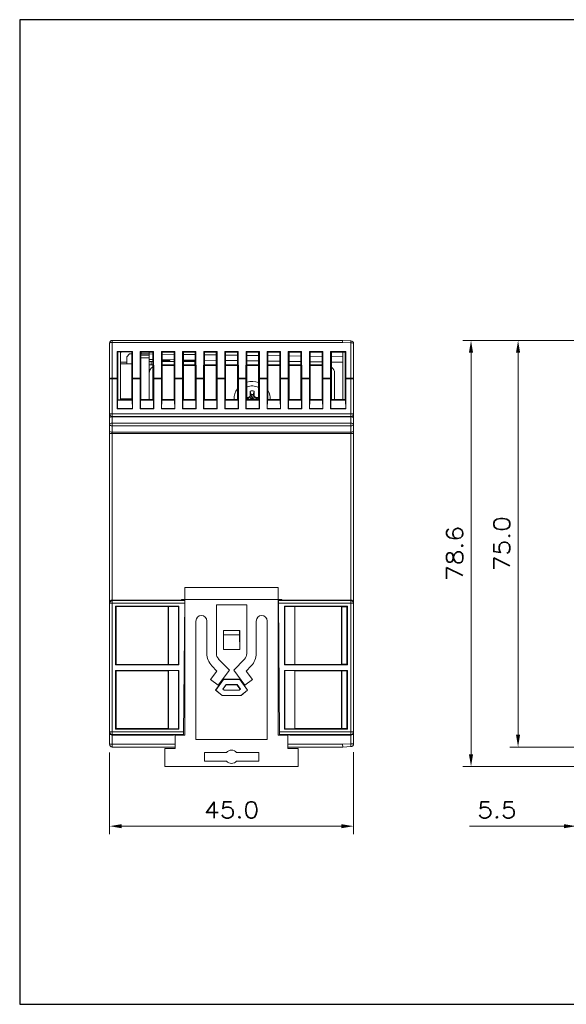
# Model space of a CAD drawing. Header units: millimetres. Extents: x 0 to 297, y 0 to 182.
# Tile 1 of 5: x 0 to 101, y 0 to 182. Entities that reach past the tile are written whole.
import ezdxf

# ---------------------------------------------------------------- set-up
doc = ezdxf.new("R2010")
doc.units = ezdxf.units.MM
doc.layers.add('Dimension', color=2, linetype='Continuous', lineweight=9)
doc.layers.add('line', color=3, linetype='Continuous', lineweight=15)
doc.styles.add('ROMANS', font='romans.shx', dxfattribs={"width": 1.13})
doc.dimstyles.new('yutana', dxfattribs={"dimscale": 1.5, "dimtxt": 2, "dimasz": 1.5, "dimexe": 1, "dimexo": 1, "dimgap": 1, "dimtad": 1, "dimdec": 1, "dimzin": 0, "dimdsep": 46, "dimtxsty": 'ROMANS', "dimcen": 0, "dimadec": 0, "dimazin": 0, "dimtp": 0.01, "dimtm": 0.01, "dimtfac": 1, "dimtdec": 1, "dimtmove": 0, "dimatfit": 3, "dimfxl": 1, "dimtolj": 1, "dimtzin": 0, "dimlwd": 0, "dimlwe": 0, "dimarcsym": 0})

# ---------------------------------------------------------------- blocks, each defined once
blk = doc.blocks.new('*D7')
at = {"layer": 'Defpoints', "color": 0, "transparency": 16777216}
for p in [(91.93, 122.46), (104.91, 122.46), (108.65, 47.46)]:
    blk.add_point(p, dxfattribs=at)
at = {"layer": 'Dimension', "color": 0, "lineweight": 0, "transparency": 16777216}
for p, q in [((103.41, 122.46), (90.43, 122.46)), ((91.93, 49.71), (91.93, 120.21)), ((107.15, 47.46), (90.43, 47.46))]:
    blk.add_line(p, q, dxfattribs=at)
at = {"layer": 'Dimension', "color": 0, "transparency": 16777216}
for points in [[(91.55, 120.21), (92.3, 120.21), (91.93, 122.46)], [(91.55, 49.71), (92.3, 49.71), (91.93, 47.46)]]:
    blk.add_solid(points, dxfattribs=at)
at = {"layer": 'Dimension', "color": 0, "transparency": 16777216, "insert": (88.93, 84.96), "char_height": 3, "attachment_point": 5, "rotation": 90, "style": 'ROMANS'}
blk.add_mtext('\\A1;75.0', dxfattribs=at)
blk = doc.blocks.new('*D8')
at = {"layer": 'Defpoints', "color": 0, "transparency": 16777216}
for p in [(104.91, 122.46), (83.25, 43.86), (104.85, 43.86)]:
    blk.add_point(p, dxfattribs=at)
at = {"layer": 'Dimension', "color": 0, "lineweight": 0, "transparency": 16777216}
for p, q in [((103.41, 122.46), (81.75, 122.46)), ((83.25, 120.21), (83.25, 46.11)), ((103.35, 43.86), (81.75, 43.86))]:
    blk.add_line(p, q, dxfattribs=at)
at = {"layer": 'Dimension', "color": 0, "transparency": 16777216}
for points in [[(82.87, 120.21), (83.62, 120.21), (83.25, 122.46)], [(82.87, 46.11), (83.62, 46.11), (83.25, 43.86)]]:
    blk.add_solid(points, dxfattribs=at)
at = {"layer": 'Dimension', "color": 0, "transparency": 16777216, "insert": (80.25, 83.16), "char_height": 3, "attachment_point": 5, "rotation": 90, "style": 'ROMANS'}
blk.add_mtext('\\A1;78.6', dxfattribs=at)
blk = doc.blocks.new('*D10')
at = {"layer": 'Defpoints', "color": 0, "transparency": 16777216}
for p in [(102.65, 50.24), (108.15, 43.86), (102.65, 32.86)]:
    blk.add_point(p, dxfattribs=at)
at = {"layer": 'Dimension', "color": 0, "lineweight": 0, "transparency": 16777216}
for p, q in [((102.65, 48.74), (102.65, 31.36)), ((108.15, 42.36), (108.15, 31.36)), ((100.4, 32.86), (82.99, 32.86)), ((108.15, 32.86), (102.65, 32.86)), ((110.4, 32.86), (112.65, 32.86))]:
    blk.add_line(p, q, dxfattribs=at)
at = {"layer": 'Dimension', "color": 0, "transparency": 16777216}
for points in [[(100.4, 33.23), (100.4, 32.48), (102.65, 32.86)], [(110.4, 33.23), (110.4, 32.48), (108.15, 32.86)]]:
    blk.add_solid(points, dxfattribs=at)
at = {"layer": 'Dimension', "color": 0, "transparency": 16777216, "insert": (88.04, 35.86), "char_height": 3, "attachment_point": 5, "style": 'ROMANS'}
blk.add_mtext('\\A1;5.5', dxfattribs=at)
blk = doc.blocks.new('*D11')
at = {"layer": 'Defpoints', "color": 0, "transparency": 16777216}
for p in [(16.58, 47.96), (61.58, 48.03), (61.58, 32.86)]:
    blk.add_point(p, dxfattribs=at)
at = {"layer": 'Dimension', "color": 0, "lineweight": 0, "transparency": 16777216}
for p, q in [((16.58, 46.46), (16.58, 31.36)), ((61.58, 46.53), (61.58, 31.36)), ((18.83, 32.86), (59.33, 32.86))]:
    blk.add_line(p, q, dxfattribs=at)
at = {"layer": 'Dimension', "color": 0, "transparency": 16777216}
for points in [[(18.83, 33.23), (18.83, 32.48), (16.58, 32.86)], [(59.33, 33.23), (59.33, 32.48), (61.58, 32.86)]]:
    blk.add_solid(points, dxfattribs=at)
at = {"layer": 'Dimension', "color": 0, "transparency": 16777216, "insert": (39.08, 35.86), "char_height": 3, "attachment_point": 5, "style": 'ROMANS'}
blk.add_mtext('\\A1;45.0', dxfattribs=at)

msp = doc.modelspace()

# ---------------------------------------------------------------- linework, layer by layer
msp.add_lwpolyline([(0, 0), (297, 0), (297, 181.62), (0, 181.62)], close=True)
at = {"layer": 'line', "color": 7, "linetype": 'Continuous'}
for p, q in [((16.58, 47.96), (16.58, 121.96)), ((17.08, 108.41), (17.08, 122.46)), ((17.08, 122.46), (59.58, 122.46)), ((17.08, 122.08), (59.57, 122.08)), ((61.08, 122.01), (59.57, 122.08)), ((61.11, 122.38), (59.58, 122.46)), ((61.08, 122.01), (61.08, 108.41)), ((61.58, 48.03), (61.58, 121.88)), ((18, 120.43), (17.98, 115.52)), ((18.1, 120.33), (18, 120.43)), ((20.81, 120.43), (18, 120.43)), ((18.1, 120.33), (18.1, 111.53)), ((18.1, 120.33), (20.71, 120.33)), ((18.58, 111.53), (18.58, 120.33)), ((20.28, 119.96), (19.78, 119.46)), ((20.28, 119.96), (20.7, 119.96)), ((20.7, 111.53), (20.7, 120.33)), ((20.81, 120.43), (20.71, 120.33)), ((20.81, 120.43), (20.83, 115.52)), ((22.25, 120.43), (22.23, 115.52)), ((22.25, 120.43), (22.36, 120.32)), ((24.71, 120.43), (22.25, 120.43)), ((22.36, 120.32), (22.36, 111.54)), ((22.36, 120.32), (24.6, 120.32)), ((22.36, 119.96), (23.88, 119.96)), ((22.38, 120.32), (22.38, 119.98)), ((22.38, 119.98), (23.88, 119.96)), ((23.88, 111.54), (23.88, 120.32)), ((23.88, 119.96), (24.57, 119.95)), ((24.57, 111.54), (24.57, 120.32)), ((24.6, 120.32), (24.71, 120.43)), ((24.71, 120.43), (24.73, 115.52)), ((26.15, 120.43), (26.13, 115.52)), ((26.15, 120.43), (26.29, 120.3)), ((28.61, 120.43), (26.15, 120.43)), ((26.29, 120.3), (26.29, 111.56)), ((26.29, 120.3), (28.47, 120.3)), ((26.29, 119.92), (28.47, 119.89)), ((28.47, 120.3), (28.61, 120.43)), ((28.47, 120.3), (28.47, 111.56)), ((28.61, 120.43), (28.63, 115.52)), ((30.05, 120.43), (30.03, 115.52)), ((30.05, 120.43), (30.19, 120.3)), ((32.51, 120.43), (30.05, 120.43)), ((30.19, 120.3), (30.19, 111.56)), ((30.19, 120.3), (32.37, 120.3)), ((32.37, 120.3), (32.51, 120.43)), ((32.37, 120.3), (32.37, 111.56)), ((32.51, 120.43), (32.53, 115.52)), ((33.95, 120.43), (33.93, 115.52)), ((33.95, 120.43), (34.09, 120.3)), ((36.41, 120.43), (33.95, 120.43)), ((34.09, 120.3), (34.09, 111.56)), ((34.09, 120.3), (36.27, 120.3)), ((36.27, 120.3), (36.41, 120.43)), ((36.27, 120.3), (36.27, 111.56)), ((36.41, 120.43), (36.43, 115.52)), ((37.85, 120.43), (37.83, 115.52)), ((37.85, 120.43), (37.99, 120.3)), ((40.31, 120.43), (37.85, 120.43)), ((37.99, 120.3), (37.99, 111.56)), ((37.99, 120.3), (40.17, 120.3)), ((40.17, 120.3), (40.31, 120.43)), ((40.17, 120.3), (40.17, 111.56)), ((40.31, 120.43), (40.33, 115.52)), ((41.75, 120.43), (41.73, 115.52)), ((41.75, 120.43), (41.89, 120.3)), ((44.21, 120.43), (41.75, 120.43)), ((41.89, 120.3), (41.89, 111.56)), ((41.89, 120.3), (44.07, 120.3)), ((44.07, 120.3), (44.21, 120.43)), ((44.07, 120.3), (44.07, 111.56)), ((44.21, 120.43), (44.23, 115.52)), ((45.65, 120.43), (45.63, 115.52)), ((45.65, 120.43), (45.79, 120.3)), ((48.11, 120.43), (45.65, 120.43)), ((45.79, 120.3), (45.79, 111.56)), ((45.79, 120.3), (47.97, 120.3)), ((47.97, 120.3), (48.11, 120.43)), ((47.97, 120.3), (47.97, 111.56)), ((48.11, 120.43), (48.13, 115.52)), ((49.55, 120.43), (49.53, 115.52)), ((49.55, 120.43), (49.69, 120.3)), ((52.01, 120.43), (49.55, 120.43)), ((49.69, 120.3), (49.69, 111.57)), ((49.69, 120.3), (51.87, 120.3)), ((51.87, 120.3), (52.01, 120.43)), ((51.87, 120.3), (51.87, 111.57)), ((52.01, 120.43), (52.03, 115.52)), ((53.45, 120.43), (53.43, 115.52)), ((55.91, 120.43), (53.45, 120.43)), ((53.45, 120.43), (53.59, 120.3)), ((53.59, 120.3), (53.59, 111.57)), ((53.59, 120.3), (55.77, 120.3)), ((55.77, 120.3), (55.91, 120.43)), ((55.77, 120.3), (55.77, 111.57)), ((55.91, 120.43), (55.93, 115.52)), ((57.35, 120.43), (57.33, 115.52)), ((60.16, 120.43), (57.35, 120.43)), ((57.35, 120.43), (57.49, 120.29)), ((57.49, 120.29), (57.49, 111.57)), ((57.49, 120.29), (60.02, 120.29)), ((59.58, 120.29), (59.58, 111.57)), ((60.02, 120.29), (60.16, 120.43)), ((60.02, 111.57), (60.02, 120.29)), ((60.16, 120.43), (60.18, 115.52)), ((19.78, 118.46), (18.58, 118.46)), ((18.58, 118.16), (20.7, 118.16)), ((19.78, 119.46), (19.78, 118.16)), ((20.68, 118.56), (20.68, 118.16)), ((20.68, 118.56), (20.7, 118.56)), ((23.88, 119.76), (22.36, 119.76)), ((23.88, 119.26), (22.36, 119.26)), ((23.88, 118.96), (24.57, 118.95)), ((23.88, 118.56), (24.57, 118.56)), ((24.28, 118.56), (24.28, 117.96)), ((26.29, 118.92), (28.47, 118.89)), ((26.29, 118.76), (27.68, 118.76)), ((26.29, 118.56), (28.47, 118.56)), ((27.68, 118.56), (27.68, 118.76)), ((30.19, 119.87), (32.37, 119.84)), ((30.19, 118.87), (32.37, 118.84)), ((30.19, 118.76), (32.18, 118.76)), ((30.19, 118.56), (32.37, 118.56)), ((32.18, 118.56), (32.18, 118.76)), ((32.28, 118.56), (32.28, 117.96)), ((34.09, 119.81), (36.27, 119.78)), ((34.09, 118.81), (36.27, 118.78)), ((37.99, 119.76), (40.17, 119.73)), ((37.99, 118.76), (40.17, 118.73)), ((41.89, 119.7), (44.07, 119.67)), ((41.89, 118.7), (44.07, 118.67)), ((45.79, 119.65), (47.97, 119.62)), ((45.79, 118.65), (47.97, 118.62)), ((49.69, 119.59), (51.87, 119.56)), ((49.69, 118.59), (51.87, 118.56)), ((53.59, 119.54), (55.77, 119.51)), ((53.59, 118.54), (55.77, 118.51)), ((57.49, 119.48), (59.58, 119.46)), ((57.49, 118.48), (59.58, 118.46)), ((23.88, 117.96), (24.57, 117.96)), ((26.29, 117.96), (28.47, 117.96)), ((26.29, 117.86), (28.47, 117.86)), ((30.19, 117.96), (32.37, 117.96)), ((30.19, 117.86), (32.37, 117.86)), ((34.09, 117.96), (36.27, 117.96)), ((34.09, 117.86), (36.27, 117.86)), ((37.99, 117.96), (40.17, 117.96)), ((37.99, 117.86), (40.17, 117.86)), ((41.89, 117.96), (44.07, 117.96)), ((41.89, 117.86), (44.07, 117.86)), ((45.79, 117.96), (47.97, 117.96)), ((45.79, 117.86), (47.97, 117.86)), ((49.69, 117.96), (51.87, 117.96)), ((49.69, 117.86), (51.87, 117.86)), ((53.59, 117.96), (53.88, 117.96)), ((53.59, 117.86), (55.77, 117.86)), ((53.88, 117.96), (53.88, 117.86)), ((53.88, 117.96), (55.77, 117.96)), ((58.08, 116.36), (58.08, 111.57)), ((16.58, 115.39), (17.98, 115.39)), ((17.98, 115.52), (17.08, 115.52)), ((17.98, 109.86), (17.98, 115.39)), ((20.68, 116.16), (20.68, 114.76)), ((20.68, 116.16), (20.7, 116.16)), ((20.68, 114.76), (20.7, 114.76)), ((22.23, 115.52), (20.83, 115.52)), ((20.83, 115.39), (20.83, 109.86)), ((22.23, 115.39), (20.83, 115.39)), ((22.23, 109.86), (22.23, 115.39)), ((26.13, 115.52), (24.73, 115.52)), ((24.73, 115.39), (24.73, 109.86)), ((26.13, 115.39), (24.73, 115.39)), ((26.13, 109.86), (26.13, 115.39)), ((30.03, 115.52), (28.63, 115.52)), ((28.63, 115.39), (28.63, 109.86)), ((30.03, 115.39), (28.63, 115.39)), ((30.03, 109.86), (30.03, 115.39)), ((33.93, 115.52), (32.53, 115.52)), ((32.53, 115.39), (32.53, 109.86)), ((33.93, 115.39), (32.53, 115.39)), ((33.93, 109.86), (33.93, 115.39)), ((37.83, 115.52), (36.43, 115.52)), ((36.43, 115.39), (36.43, 109.86)), ((37.83, 115.39), (36.43, 115.39)), ((37.83, 109.86), (37.83, 115.39)), ((41.73, 115.52), (40.33, 115.52)), ((40.33, 115.39), (40.33, 109.86)), ((41.73, 115.39), (40.33, 115.39)), ((41.73, 109.86), (41.73, 115.39)), ((45.63, 115.52), (44.23, 115.52)), ((44.23, 115.39), (44.23, 109.86)), ((45.63, 115.39), (44.23, 115.39)), ((45.63, 109.86), (45.63, 115.39)), ((49.53, 115.52), (48.13, 115.52)), ((48.13, 115.39), (48.13, 109.86)), ((49.53, 115.39), (48.13, 115.39)), ((49.53, 109.86), (49.53, 115.39)), ((53.43, 115.52), (52.03, 115.52)), ((52.03, 115.39), (52.03, 109.86)), ((53.43, 115.39), (52.03, 115.39)), ((53.43, 109.86), (53.43, 115.39)), ((57.33, 115.52), (55.93, 115.52)), ((55.93, 115.39), (55.93, 109.86)), ((57.33, 115.39), (55.93, 115.39)), ((57.33, 109.86), (57.33, 115.39)), ((61.08, 115.52), (60.18, 115.52)), ((60.18, 115.39), (60.18, 109.86)), ((61.58, 115.39), (60.18, 115.39)), ((42.51, 112.37), (42.51, 113.11)), ((42.51, 113.11), (42.7, 112.49)), ((43.25, 113.11), (43.07, 112.49)), ((43.25, 113.11), (43.25, 112.37)), ((18.04, 111.46), (18.02, 109.9)), ((18.04, 111.46), (18.1, 111.53)), ((18.04, 111.46), (20.77, 111.46)), ((20.71, 111.53), (18.1, 111.53)), ((18.58, 111.71), (20.7, 111.69)), ((20.77, 111.46), (20.71, 111.53)), ((20.79, 109.9), (20.77, 111.46)), ((22.27, 109.9), (22.29, 111.46)), ((22.36, 111.54), (22.29, 111.46)), ((22.29, 111.46), (24.67, 111.46)), ((24.6, 111.54), (22.36, 111.54)), ((24.67, 111.46), (24.6, 111.54)), ((24.69, 109.9), (24.67, 111.46)), ((26.17, 109.9), (26.19, 111.46)), ((26.29, 111.56), (26.19, 111.46)), ((26.19, 111.46), (28.57, 111.46)), ((28.47, 111.56), (26.29, 111.56)), ((28.57, 111.46), (28.47, 111.56)), ((28.59, 109.9), (28.57, 111.46)), ((30.07, 109.9), (30.09, 111.46)), ((30.19, 111.56), (30.09, 111.46)), ((30.09, 111.46), (32.47, 111.46)), ((32.37, 111.56), (30.19, 111.56)), ((32.47, 111.46), (32.37, 111.56)), ((32.49, 109.9), (32.47, 111.46)), ((33.97, 109.9), (33.99, 111.46)), ((34.09, 111.56), (33.99, 111.46)), ((33.99, 111.46), (36.37, 111.46)), ((36.27, 111.56), (34.09, 111.56)), ((36.37, 111.46), (36.27, 111.56)), ((36.39, 109.9), (36.37, 111.46)), ((37.87, 109.9), (37.89, 111.46)), ((37.99, 111.56), (37.89, 111.46)), ((37.89, 111.46), (40.27, 111.46)), ((40.17, 111.56), (37.99, 111.56)), ((40.27, 111.46), (40.17, 111.56)), ((40.29, 109.9), (40.27, 111.46)), ((41.77, 109.9), (41.79, 111.46)), ((41.89, 111.56), (41.79, 111.46)), ((41.79, 111.46), (44.17, 111.46)), ((41.89, 111.93), (42.06, 111.93)), ((41.89, 111.76), (41.95, 111.74)), ((44.07, 111.56), (41.89, 111.56)), ((41.99, 111.74), (41.95, 111.74)), ((41.95, 111.74), (42.83, 111.56)), ((42.44, 112), (41.99, 111.74)), ((42.06, 111.93), (41.99, 111.74)), ((41.99, 111.74), (42.84, 111.56)), ((42.06, 111.93), (42.42, 112.13)), ((42.42, 112.13), (42.51, 112.37)), ((42.42, 112.13), (42.44, 112)), ((42.7, 112.45), (42.44, 112)), ((42.44, 112), (42.87, 111.56)), ((42.51, 112.37), (42.7, 112.45)), ((42.7, 112.49), (42.7, 112.45)), ((42.7, 112.49), (42.88, 111.56)), ((42.7, 112.45), (42.88, 111.56)), ((43.07, 112.49), (42.88, 111.56)), ((43.07, 112.45), (42.88, 111.56)), ((43.33, 112), (42.89, 111.56)), ((43.78, 111.74), (42.92, 111.56)), ((43.81, 111.74), (42.93, 111.56)), ((43.07, 112.45), (43.07, 112.49)), ((43.33, 112), (43.07, 112.45)), ((43.25, 112.37), (43.07, 112.45)), ((43.25, 112.37), (43.34, 112.13)), ((43.34, 112.13), (43.33, 112)), ((43.78, 111.74), (43.33, 112)), ((43.34, 112.13), (43.7, 111.93)), ((43.7, 111.93), (43.78, 111.74)), ((43.7, 111.93), (44.07, 111.93)), ((43.81, 111.74), (43.78, 111.74)), ((44.07, 111.82), (43.81, 111.74)), ((44.17, 111.46), (44.07, 111.56)), ((44.19, 109.9), (44.17, 111.46)), ((45.67, 109.9), (45.69, 111.46)), ((45.79, 111.56), (45.69, 111.46)), ((45.69, 111.46), (48.07, 111.46)), ((47.97, 111.56), (45.79, 111.56)), ((48.07, 111.46), (47.97, 111.56)), ((48.09, 109.9), (48.07, 111.46)), ((49.57, 109.9), (49.59, 111.46)), ((49.69, 111.57), (49.59, 111.46)), ((49.59, 111.46), (51.97, 111.46)), ((51.87, 111.57), (49.69, 111.57)), ((51.97, 111.46), (51.87, 111.57)), ((51.99, 109.9), (51.97, 111.46)), ((53.47, 109.9), (53.49, 111.46)), ((53.59, 111.57), (53.49, 111.46)), ((53.49, 111.46), (55.87, 111.46)), ((55.77, 111.57), (53.59, 111.57)), ((55.87, 111.46), (55.77, 111.57)), ((55.89, 109.9), (55.87, 111.46)), ((57.37, 109.9), (57.39, 111.46)), ((57.49, 111.57), (57.39, 111.46)), ((57.39, 111.46), (60.12, 111.46)), ((57.49, 111.57), (59.58, 111.57)), ((59.58, 111.57), (60.02, 111.57)), ((60.12, 111.46), (60.02, 111.57)), ((60.14, 109.9), (60.12, 111.46)), ((18.02, 109.9), (17.98, 109.86)), ((20.83, 109.86), (17.98, 109.86)), ((18.02, 109.9), (20.79, 109.9)), ((20.83, 109.86), (20.79, 109.9)), ((22.23, 109.86), (22.27, 109.9)), ((24.73, 109.86), (22.23, 109.86)), ((22.27, 109.9), (24.69, 109.9)), ((24.73, 109.86), (24.69, 109.9)), ((26.13, 109.86), (26.17, 109.9)), ((28.63, 109.86), (26.13, 109.86)), ((26.17, 109.9), (28.59, 109.9)), ((28.63, 109.86), (28.59, 109.9)), ((30.03, 109.86), (30.07, 109.9)), ((32.53, 109.86), (30.03, 109.86)), ((30.07, 109.9), (32.49, 109.9)), ((32.53, 109.86), (32.49, 109.9)), ((33.93, 109.86), (33.97, 109.9)), ((36.43, 109.86), (33.93, 109.86)), ((33.97, 109.9), (36.39, 109.9)), ((36.43, 109.86), (36.39, 109.9)), ((37.83, 109.86), (37.87, 109.9)), ((40.33, 109.86), (37.83, 109.86)), ((37.87, 109.9), (40.29, 109.9)), ((40.33, 109.86), (40.29, 109.9)), ((41.73, 109.86), (41.77, 109.9)), ((44.23, 109.86), (41.73, 109.86)), ((41.77, 109.9), (44.19, 109.9)), ((44.23, 109.86), (44.19, 109.9)), ((45.63, 109.86), (45.67, 109.9)), ((48.13, 109.86), (45.63, 109.86)), ((45.67, 109.9), (48.09, 109.9)), ((48.13, 109.86), (48.09, 109.9)), ((49.53, 109.86), (49.57, 109.9)), ((52.03, 109.86), (49.53, 109.86)), ((49.57, 109.9), (51.99, 109.9)), ((52.03, 109.86), (51.99, 109.9)), ((53.43, 109.86), (53.47, 109.9)), ((55.93, 109.86), (53.43, 109.86)), ((53.47, 109.9), (55.89, 109.9)), ((55.93, 109.86), (55.89, 109.9)), ((57.33, 109.86), (57.37, 109.9)), ((60.18, 109.86), (57.33, 109.86)), ((57.37, 109.9), (60.14, 109.9)), ((60.18, 109.86), (60.14, 109.9)), ((16.58, 108.91), (61.58, 108.91)), ((16.67, 108.64), (16.58, 108.64)), ((17.08, 108.41), (61.08, 108.41)), ((17.08, 47.46), (17.08, 108.39)), ((61.08, 108.39), (17.08, 108.39)), ((61.08, 107.2), (17.08, 107.2)), ((61.08, 48.03), (61.08, 108.39)), ((61.49, 108.64), (61.58, 108.64)), ((61.08, 106.71), (17.08, 106.71)), ((61.08, 105.52), (17.08, 105.52)), ((16.58, 105.27), (61.58, 105.27)), ((30.48, 76.86), (30.48, 49.66)), ((47.68, 76.86), (30.48, 76.86)), ((47.68, 49.66), (47.68, 76.86)), ((17.08, 74.56), (16.89, 74.52)), ((17.08, 74.56), (28.58, 74.56)), ((17.08, 74.47), (30.43, 74.47)), ((28.58, 74.53), (28.58, 74.56)), ((30.43, 74.53), (28.58, 74.53)), ((29.72, 74.53), (29.88, 74.7)), ((29.88, 74.7), (48.28, 74.7)), ((30.21, 49.68), (30.43, 74.53)), ((49.58, 74.53), (47.73, 74.53)), ((47.95, 49.68), (47.73, 74.53)), ((47.73, 74.47), (61.08, 74.47)), ((48.28, 74.7), (48.44, 74.53)), ((49.58, 74.56), (61.08, 74.56)), ((49.58, 74.56), (49.58, 74.53)), ((61.08, 74.56), (61.27, 74.52)), ((16.6, 74.19), (16.58, 74.06)), ((16.58, 73.97), (30.43, 73.97)), ((17.68, 73.45), (17.68, 62.61)), ((17.78, 73.36), (17.68, 73.45)), ((17.68, 73.45), (29.33, 73.45)), ((17.78, 73.36), (17.78, 62.71)), ((27.38, 73.36), (17.78, 73.36)), ((27.42, 73.4), (27.38, 73.36)), ((27.38, 62.71), (27.38, 73.36)), ((27.42, 73.4), (27.42, 62.66)), ((29.27, 73.4), (27.42, 73.4)), ((29.27, 73.4), (29.33, 73.45)), ((29.27, 73.4), (29.27, 62.66)), ((29.33, 73.45), (29.33, 62.61)), ((41.88, 73.7), (36.28, 73.7)), ((36.28, 73.7), (36.28, 64.71)), ((41.88, 64.71), (41.88, 73.7)), ((47.74, 73.97), (61.58, 73.97)), ((60.48, 73.45), (48.83, 73.45)), ((48.83, 73.45), (48.89, 73.4)), ((48.83, 73.45), (48.83, 62.61)), ((48.89, 73.4), (50.74, 73.4)), ((48.89, 73.4), (48.89, 62.66)), ((50.74, 73.4), (50.78, 73.36)), ((50.74, 73.4), (50.74, 62.66)), ((59.38, 73.36), (50.78, 73.36)), ((50.78, 73.36), (50.78, 62.71)), ((59.38, 73.36), (59.39, 73.34)), ((59.38, 73.36), (59.38, 62.71)), ((60.37, 73.34), (59.39, 73.34)), ((59.39, 73.34), (59.39, 62.72)), ((60.37, 73.34), (60.48, 73.45)), ((60.37, 62.72), (60.37, 73.34)), ((60.48, 73.45), (60.48, 62.61)), ((61.54, 74.16), (61.58, 73.97)), ((61.56, 74.19), (61.58, 74.06)), ((32.5, 48.86), (32.5, 70.7)), ((34.53, 64.71), (34.53, 70.7)), ((43.63, 70.7), (43.63, 64.71)), ((45.66, 70.7), (45.66, 48.86)), ((40.58, 68.96), (37.58, 68.96)), ((37.61, 68.93), (37.58, 68.96)), ((37.58, 65.46), (37.58, 68.96)), ((37.58, 65.46), (37.61, 68.16)), ((40.55, 68.93), (37.61, 68.93)), ((37.61, 68.16), (37.61, 68.93)), ((40.55, 68.16), (37.61, 68.16)), ((40.55, 68.93), (40.58, 68.96)), ((40.55, 68.16), (40.55, 68.93)), ((40.58, 65.46), (40.55, 68.16)), ((40.58, 65.46), (40.58, 68.96)), ((40.58, 65.46), (37.58, 65.46)), ((36.7, 63.67), (38.68, 61.63)), ((39.48, 61.63), (41.46, 63.67)), ((17.68, 62.61), (17.78, 62.71)), ((17.68, 62.61), (29.33, 62.61)), ((17.78, 62.71), (27.38, 62.71)), ((27.42, 62.66), (27.38, 62.71)), ((29.27, 62.66), (27.42, 62.66)), ((29.33, 62.61), (29.27, 62.66)), ((36.39, 61.48), (35.44, 62.45)), ((42.72, 62.45), (41.77, 61.48)), ((48.83, 62.61), (48.89, 62.66)), ((60.48, 62.61), (48.83, 62.61)), ((48.89, 62.66), (50.74, 62.66)), ((50.74, 62.66), (50.78, 62.71)), ((50.78, 62.71), (59.38, 62.71)), ((59.38, 62.71), (59.39, 62.72)), ((59.39, 62.72), (60.37, 62.72)), ((60.37, 62.72), (60.48, 62.61)), ((17.78, 61.51), (17.68, 61.6)), ((17.68, 61.6), (17.68, 50.76)), ((17.68, 61.6), (29.33, 61.6)), ((17.78, 61.51), (17.78, 50.86)), ((27.38, 61.51), (17.78, 61.51)), ((27.42, 61.55), (27.38, 61.51)), ((27.38, 50.86), (27.38, 61.51)), ((29.27, 61.55), (27.42, 61.55)), ((27.42, 61.55), (27.42, 50.81)), ((29.33, 61.6), (29.27, 61.55)), ((29.27, 61.55), (29.27, 50.81)), ((29.33, 61.6), (29.33, 50.76)), ((35.21, 59.9), (36.39, 61.48)), ((37.57, 59.96), (36.14, 57.96)), ((38.68, 61.63), (36.61, 58.86)), ((40.6, 59.96), (37.57, 59.96)), ((37.57, 59.96), (37.58, 59.93)), ((41.55, 58.86), (39.48, 61.63)), ((40.6, 59.96), (40.58, 59.93)), ((42.03, 57.96), (40.6, 59.96)), ((41.77, 61.48), (42.95, 59.9)), ((60.48, 61.6), (48.83, 61.6)), ((48.83, 61.6), (48.89, 61.55)), ((48.83, 61.6), (48.83, 50.76)), ((48.89, 61.55), (50.74, 61.55)), ((48.89, 61.55), (48.89, 50.81)), ((50.78, 61.51), (50.74, 61.55)), ((50.74, 61.55), (50.74, 50.81)), ((59.38, 61.51), (50.78, 61.51)), ((50.78, 61.51), (50.78, 50.86)), ((59.38, 61.51), (59.39, 61.49)), ((59.38, 61.51), (59.38, 50.86)), ((60.37, 61.49), (59.39, 61.49)), ((59.39, 61.49), (59.39, 50.87)), ((60.48, 61.6), (60.37, 61.49)), ((60.37, 50.87), (60.37, 61.49)), ((60.48, 61.6), (60.48, 50.76)), ((36.61, 58.86), (35.21, 59.9)), ((37.58, 59.93), (36.17, 57.96)), ((37.46, 58.12), (38.07, 58.98)), ((37.49, 58.13), (37.46, 58.12)), ((37.69, 57.93), (37.46, 58.12)), ((37.49, 58.13), (38.08, 58.96)), ((37.69, 57.96), (37.49, 58.13)), ((40.58, 59.93), (37.58, 59.93)), ((38.07, 58.98), (40.09, 58.98)), ((38.08, 58.96), (38.07, 58.98)), ((38.08, 58.96), (40.08, 58.96)), ((40.08, 58.96), (40.09, 58.98)), ((40.08, 58.96), (40.67, 58.13)), ((40.09, 58.98), (40.7, 58.12)), ((40.67, 58.13), (40.47, 57.96)), ((40.7, 58.12), (40.48, 57.93)), ((41.99, 57.96), (40.58, 59.93)), ((40.67, 58.13), (40.7, 58.12)), ((42.95, 59.9), (41.55, 58.86)), ((36.14, 57.96), (36.17, 57.96)), ((36.14, 57.96), (37.33, 56.96)), ((36.17, 57.96), (37.34, 56.98)), ((37.33, 56.96), (37.34, 56.98)), ((37.33, 56.96), (40.83, 56.96)), ((37.34, 56.98), (40.82, 56.98)), ((40.47, 57.96), (37.69, 57.96)), ((37.69, 57.96), (37.69, 57.93)), ((40.48, 57.93), (37.69, 57.93)), ((40.47, 57.96), (40.48, 57.93)), ((40.82, 56.98), (41.99, 57.96)), ((40.83, 56.96), (40.82, 56.98)), ((40.83, 56.96), (42.03, 57.96)), ((42.03, 57.96), (41.99, 57.96)), ((17.68, 50.76), (17.78, 50.86)), ((17.78, 50.86), (27.38, 50.86)), ((27.38, 50.86), (27.42, 50.81)), ((50.74, 50.81), (50.78, 50.86)), ((50.78, 50.86), (59.38, 50.86)), ((59.38, 50.86), (59.39, 50.87)), ((59.39, 50.87), (60.37, 50.87)), ((60.48, 50.76), (60.37, 50.87)), ((16.58, 50.24), (30.22, 50.24)), ((16.6, 50.02), (16.58, 50.15)), ((17.08, 49.66), (16.89, 49.69)), ((17.08, 49.74), (30.21, 49.74)), ((28.36, 49.66), (17.08, 49.66)), ((17.68, 50.76), (29.33, 50.76)), ((29.27, 50.81), (27.42, 50.81)), ((30.21, 49.68), (28.36, 49.68)), ((28.36, 49.66), (28.36, 49.68)), ((28.68, 47.16), (28.68, 49.68)), ((28.68, 49.66), (30.48, 49.66)), ((29.33, 50.76), (29.27, 50.81)), ((47.68, 49.66), (49.48, 49.66)), ((47.94, 50.24), (61.58, 50.24)), ((47.95, 49.74), (61.08, 49.74)), ((49.8, 49.68), (47.95, 49.68)), ((48.89, 50.81), (48.83, 50.76)), ((60.48, 50.76), (48.83, 50.76)), ((48.89, 50.81), (50.74, 50.81)), ((49.48, 49.68), (49.48, 47.16)), ((49.8, 49.66), (49.8, 49.68)), ((61.08, 49.66), (49.8, 49.66)), ((61.08, 49.66), (61.27, 49.69)), ((61.54, 50.05), (61.58, 50.24)), ((61.56, 50.02), (61.58, 50.15)), ((16.58, 47.96), (28.68, 47.96)), ((28.68, 47.46), (17.08, 47.46)), ((32.5, 48.86), (45.66, 48.86)), ((59.57, 47.96), (49.48, 47.96)), ((59.58, 47.46), (49.48, 47.46)), ((59.57, 47.96), (61.08, 48.03)), ((59.57, 47.96), (59.58, 47.46)), ((59.58, 47.46), (61.11, 47.54)), ((61.58, 48.03), (61.08, 48.03)), ((61.08, 48.03), (61.11, 47.54)), ((28.68, 47.16), (26.78, 47.16)), ((26.78, 47.16), (26.78, 43.86)), ((38.15, 46.46), (34.08, 46.46)), ((34.08, 46.46), (34.08, 44.86)), ((44.08, 46.46), (40.01, 46.46)), ((44.08, 44.86), (44.08, 46.46)), ((51.38, 47.16), (49.48, 47.16)), ((51.38, 43.86), (51.38, 47.16)), ((26.78, 43.86), (51.38, 43.86)), ((34.08, 44.86), (38.15, 44.86)), ((40.01, 44.86), (44.08, 44.86))]:
    msp.add_line(p, q, dxfattribs=at)
for points in [[(16.58, 121.96), (16.62, 122.01), (16.73, 122.05), (16.89, 122.08), (17.08, 122.08)], [(59.57, 122.08), (59.57, 122.28), (59.58, 122.41), (59.58, 122.46)], [(61.11, 122.38), (61.1, 122.35), (61.1, 122.27), (61.09, 122.15), (61.08, 122.01)], [(61.58, 121.88), (61.54, 121.93), (61.43, 121.97), (61.27, 122), (61.08, 122.01)], [(16.58, 115.39), (16.62, 115.44), (16.73, 115.48), (16.89, 115.51), (17.08, 115.52)], [(61.58, 115.39), (61.54, 115.44), (61.43, 115.48), (61.27, 115.51), (61.08, 115.52)], [(17.08, 108.39), (16.89, 108.37), (16.73, 108.32), (16.62, 108.24), (16.58, 108.15)], [(17.08, 107.2), (16.89, 107.18), (16.73, 107.13), (16.62, 107.05), (16.58, 106.96)], [(61.08, 108.39), (61.27, 108.37), (61.43, 108.32), (61.54, 108.24), (61.58, 108.15)], [(61.08, 107.2), (61.27, 107.18), (61.43, 107.13), (61.54, 107.05), (61.58, 106.96)], [(17.08, 106.71), (16.89, 106.73), (16.73, 106.78), (16.62, 106.86), (16.58, 106.96)], [(17.08, 105.52), (16.89, 105.54), (16.73, 105.59), (16.62, 105.67), (16.58, 105.77)], [(61.08, 106.71), (61.27, 106.73), (61.43, 106.78), (61.54, 106.86), (61.58, 106.96)], [(61.08, 105.52), (61.27, 105.54), (61.43, 105.59), (61.54, 105.67), (61.58, 105.77)], [(17.08, 74.47), (16.89, 74.43), (16.73, 74.32), (16.62, 74.16), (16.58, 73.97)], [(16.89, 74.52), (16.75, 74.43), (16.65, 74.32), (16.6, 74.19)], [(61.08, 74.47), (61.27, 74.43), (61.43, 74.32), (61.54, 74.16)], [(61.27, 74.52), (61.41, 74.43), (61.51, 74.32), (61.56, 74.19)], [(17.08, 49.74), (16.89, 49.78), (16.73, 49.89), (16.62, 50.05), (16.58, 50.24)], [(16.89, 49.69), (16.75, 49.78), (16.65, 49.89), (16.6, 50.02)], [(61.08, 49.74), (61.27, 49.78), (61.43, 49.89), (61.54, 50.05)], [(61.27, 49.69), (61.41, 49.78), (61.51, 49.89), (61.56, 50.02)]]:
    msp.add_lwpolyline(points, dxfattribs=at)
for centre, radius, start, end in [((17.08, 121.96), 0.5, 90, 180), ((61.08, 121.88), 0.5, 0, 87), ((19.08, 119.96), 0.5, 131.7425, 180), ((25.38, 116.36), 1.5, 123.2837, 180), ((56.58, 116.36), 1.5, 0, 51.8998), ((42.88, 111.56), 3.35, 69.0279, 107.2444), ((42.88, 111.56), 3.35, 143.9667, 179.8503), ((42.88, 111.56), 2.5, 61.5006, 113.4273), ((42.88, 111.56), 1.6, 76.6293, 103.3707), ((42.88, 111.56), 3.35, 0.1602, 28.4795), ((42.88, 111.56), 0.95, 168.7706, 179.4588), ((42.88, 111.56), 0.95, 78.7706, 101.2294), ((42.88, 111.56), 0.95, 0.5517, 11.2294), ((17.08, 108.91), 0.5, 180, 270), ((61.08, 108.91), 0.5, 270, 0), ((33.52, 70.7), 1.01, 0, 180), ((44.65, 70.7), 1.01, 0, 180), ((37.78, 64.71), 3.25, 180, 224.049), ((37.78, 64.71), 1.5, 180, 224.049), ((40.38, 64.71), 1.5, 315.951, 0), ((40.38, 64.71), 3.25, 315.951, 0), ((17.08, 47.96), 0.5, 180, 270), ((61.08, 48.03), 0.5, 273, 0), ((39.08, 45.66), 1.23, 40.7728, 139.2272), ((39.08, 45.66), 1.23, 220.7728, 319.2272)]:
    msp.add_arc(centre, radius, start, end, dxfattribs=at)
for centre, start_param, end_param in [((17.99, 115.39), 1.308997, 1.570796), ((20.82, 115.39), -1.570796, -1.308997), ((22.24, 115.39), 1.308997, 1.570796), ((24.72, 115.39), -1.570796, -1.308997), ((26.14, 115.39), 1.308997, 1.570796), ((28.62, 115.39), -1.570796, -1.308997), ((30.04, 115.39), 1.308997, 1.570796), ((32.52, 115.39), -1.570796, -1.308997), ((33.94, 115.39), 1.308997, 1.570796), ((36.42, 115.39), -1.570796, -1.308997), ((37.84, 115.39), 1.308997, 1.570796), ((40.32, 115.39), -1.570796, -1.308997), ((41.74, 115.39), 1.308997, 1.570796), ((44.22, 115.39), -1.570796, -1.308997), ((45.64, 115.39), 1.308997, 1.570796), ((48.12, 115.39), -1.570796, -1.308997), ((49.54, 115.39), 1.308997, 1.570796), ((52.02, 115.39), -1.570796, -1.308997), ((53.44, 115.39), 1.308997, 1.570796), ((55.92, 115.39), -1.570796, -1.308997), ((57.34, 115.39), 1.308997, 1.570796), ((60.17, 115.39), -1.570796, -1.308997)]:
    msp.add_ellipse(centre, major_axis=(0, 0.5), ratio=0.017455, start_param=start_param, end_param=end_param, dxfattribs=at)

# ---------------------------------------------------------------- dimensions: what is measured, and where the dimension line sits
at = {"layer": 'Dimension'}
for base, p1, p2, picture, middle in [((83.25, 43.86), (104.91, 122.46), (104.85, 43.86), '*D8', (83.25, 83.16)), ((91.93, 122.46), (108.65, 47.46), (104.91, 122.46), '*D7', (91.93, 84.96))]:
    dim = msp.add_linear_dim(base=base, p1=p1, p2=p2, angle=90, dimstyle='yutana', dxfattribs=at)
    dim.commit()
    dim.dimension.update_dxf_attribs({"geometry": picture, "text_midpoint": middle, "dimtype": 160})
for base, p1, p2, picture, middle in [((102.65, 32.86), (108.15, 43.86), (102.65, 50.24), '*D10', (88.04, 32.86)), ((61.58, 32.86), (16.58, 47.96), (61.58, 48.03), '*D11', (39.08, 32.86))]:
    dim = msp.add_linear_dim(base=base, p1=p1, p2=p2, dimstyle='yutana', dxfattribs=at)
    dim.commit()
    dim.dimension.update_dxf_attribs({"geometry": picture, "text_midpoint": middle, "dimtype": 160})

doc.saveas('drawing.dxf')
